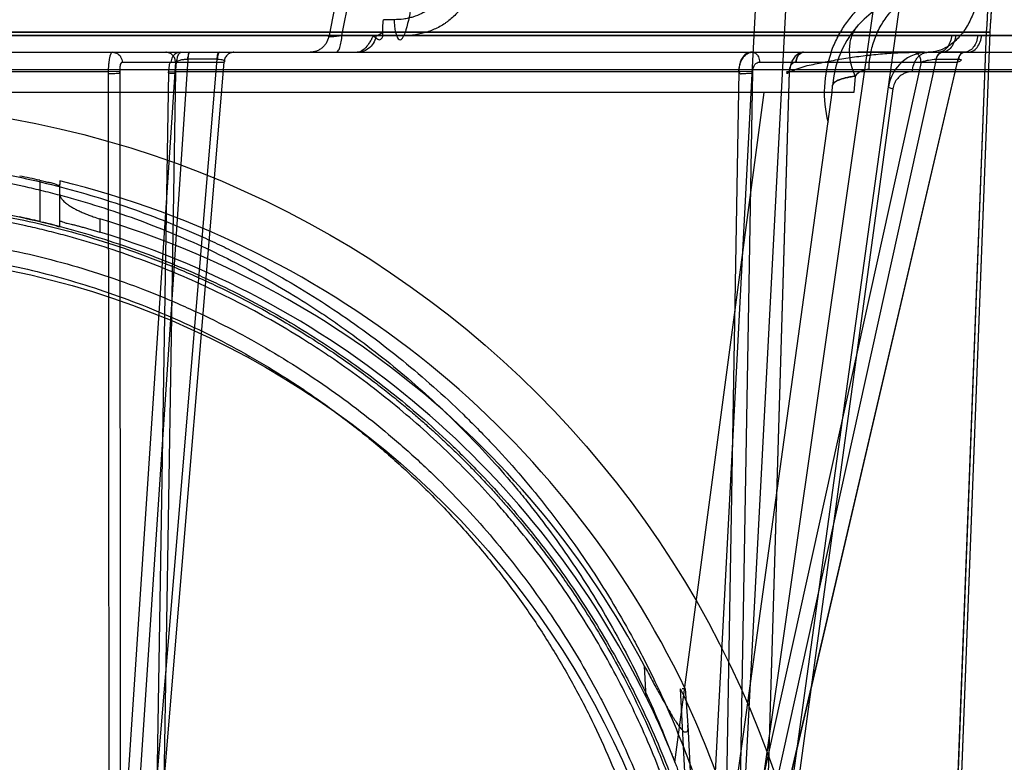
# Model space of a CAD drawing. Header units: millimetres. Extents: x 0 to 297, y 0 to 210.
# Tile 191 of 256: x 56.464 to 56.807, y 159.728 to 159.987. Entities that reach past the tile are written whole.
import ezdxf

# ---------------------------------------------------------------- set-up
doc = ezdxf.new("R2010")
doc.units = ezdxf.units.MM
doc.header["$LTSCALE"] = 16.335
doc.layers.get('0').update_dxf_attribs({"linetype": 'CONTINUOUS'})
for name, color, linetype in [('AXES_REF', 7, 'CONTINUOUS'), ('INTFCLR_1', 7, 'CONTINUOUS'), ('INTFCLR_144815', 7, 'CONTINUOUS'), ('INTFCLR_72935', 7, 'CONTINUOUS')]:
    doc.layers.add(name, color=color, linetype=linetype)

msp = doc.modelspace()

# ---------------------------------------------------------------- linework, layer by layer
at = {"color": 7, "linetype": 'Continuous'}
for radius in [6.787079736, 6.7865, 6.743039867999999]:
    msp.add_circle((57.4637311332, 154.7114782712), radius, dxfattribs=at)
msp.add_arc((57.4637311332, 154.7114782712), 6.72, 278.2771290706, 261.7228709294, dxfattribs=at)
at = {"layer": 'AXES_REF', "color": 9, "linetype": 'Continuous'}
msp.add_circle((57.4637311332, 154.7114782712), 6.191158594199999, dxfattribs=at)
at = {"layer": 'INTFCLR_1', "color": 6, "linetype": 'Continuous'}
for p, q in [((55.99809147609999, 159.9824915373), (56.800979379, 159.9824915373)), ((56.7911042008, 159.7240186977), (56.8009793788, 159.9824915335)), ((56.7923375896, 159.7239715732), (56.8022120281, 159.9824250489)), ((56.80221433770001, 159.9824582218), (56.8009770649, 159.9824583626)), ((55.9771192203, 159.9813643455), (56.82195163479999, 159.9813643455))]:
    msp.add_line(p, q, dxfattribs=at)
at = {"layer": 'INTFCLR_1', "color": 9, "linetype": 'Continuous'}
msp.add_circle((56.3995354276, 159.6044782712), 0.301, dxfattribs=at)
at = {"layer": 'INTFCLR_1', "color": 6, "linetype": 'Continuous'}
for radius, start, end in [(0.402418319, 356.0073324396, 7.6295171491), (0.4036526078, 356.0148208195, 7.6295115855)]:
    msp.add_arc((56.3995354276, 160.0104782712), radius, start, end, dxfattribs=at)
at = {"layer": 'INTFCLR_1', "color": 9, "linetype": 'Continuous'}
for points, knots in [([(56.26891386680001, 159.8825879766), (56.2711695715, 159.8836862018), (56.2757251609, 159.8858339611), (56.28496657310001, 159.8899096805), (56.3015020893, 159.8964643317), (56.3210397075, 159.9025267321), (56.3385529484, 159.9065101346), (56.34747135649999, 159.9081753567), (56.35262358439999, 159.9090327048), (56.3655241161, 159.9110049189), (56.3876195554, 159.9130557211), (56.4137271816, 159.9127265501), (56.4306055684, 159.9111792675), (56.4383982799, 159.9102051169), (56.4435874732, 159.9094865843), (56.4576360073, 159.9072574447), (56.4801721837, 159.9021617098), (56.501984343, 159.8948066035), (56.51488745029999, 159.8895217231), (56.5195289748, 159.8875169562), (56.5263988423, 159.8844460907), (56.54085227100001, 159.8774347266), (56.56202665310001, 159.865155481), (56.5817528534, 159.8510070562), (56.5937819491, 159.8410049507), (56.5991781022, 159.8362410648), (56.6027315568, 159.8330283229), (56.6122494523, 159.8241119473), (56.62688057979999, 159.808708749), (56.6443745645, 159.7865105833), (56.6572098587, 159.7667399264), (56.6652579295, 159.7522501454), (56.669614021, 159.7437233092), (56.6759127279, 159.7306508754), (56.6843006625, 159.7102716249), (56.691507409, 159.6866397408), (56.695121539, 159.6707822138), (56.6965946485, 159.663267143), (56.6975272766, 159.6581762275), (56.6998479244, 159.6440260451), (56.70168370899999, 159.6257333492), (56.70213722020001, 159.6073036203), (56.7020108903, 159.5979788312), (56.7018349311, 159.5926154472), (56.7012279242, 159.579327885), (56.69945737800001, 159.5621765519), (56.6961693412, 159.5439880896), (56.69419881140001, 159.5350293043), (56.6929794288, 159.5299435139), (56.6910722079, 159.5224066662), (56.68789549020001, 159.5113124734), (56.6813958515, 159.4922117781), (56.6736168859, 159.4738240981), (56.665741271, 159.4583965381), (56.6609679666, 159.4498160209), (56.6535938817, 159.4372702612), (56.64151707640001, 159.4192350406), (56.6232698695, 159.3968422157), (56.6080717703, 159.3814103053), (56.5973169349, 159.3717137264), (56.5899459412, 159.3653811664), (56.5766099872, 159.3547330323), (56.5563109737, 159.3408041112), (56.5390027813, 159.3312762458), (56.5300599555, 159.3269177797)], [0, 0, 0, 0, 0.0078493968, 0.0157556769, 0.0315973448, 0.06348082, 0.0796255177, 0.0877696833, 0.09186257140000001, 0.09596636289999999, 0.128600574, 0.1611442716, 0.177500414, 0.1816059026, 0.1857145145, 0.1938901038, 0.2261064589, 0.2578609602, 0.2657731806, 0.2697286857, 0.2736790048, 0.2893160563, 0.3199691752, 0.350131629, 0.3651446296, 0.3688979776, 0.3726519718, 0.3801321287, 0.4097003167, 0.4390100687, 0.4684423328, 0.4833358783, 0.4908515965, 0.498396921, 0.52873346, 0.5596898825, 0.5755734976, 0.5795998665, 0.5836492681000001, 0.5917658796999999, 0.6244614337, 0.6410489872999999, 0.6494251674, 0.6536350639, 0.6578378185, 0.6910418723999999, 0.7074624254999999, 0.7156483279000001, 0.7197377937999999, 0.7238248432, 0.7399718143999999, 0.7558251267, 0.7869322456, 0.802323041, 0.8100025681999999, 0.8176490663, 0.8478512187, 0.8777971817, 0.9079026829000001, 0.9155006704, 0.9231007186, 0.93830313, 0.9688745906, 1, 1, 1, 1]), ([(56.5300599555, 159.3269177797), (56.52098086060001, 159.3224929), (56.5022659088, 159.3145137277), (56.4778807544, 159.3069437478), (56.4615956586, 159.3032421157), (56.45394245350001, 159.3017639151), (56.4488046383, 159.3008416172), (56.4346798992, 159.2985928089), (56.4113195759, 159.2964307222), (56.3878443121, 159.2967352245), (56.3735311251, 159.2978663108), (56.36830458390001, 159.2983841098), (56.3605153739, 159.2992603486), (56.3438822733, 159.3016883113), (56.3187862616, 159.3073821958), (56.2981426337, 159.3143668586), (56.28632926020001, 159.3191369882), (56.2816549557, 159.3210940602), (56.2736134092, 159.3246420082), (56.258001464, 159.332243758), (56.2367273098, 159.3446286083), (56.2188379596, 159.3575235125), (56.2084628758, 159.3659950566), (56.2047486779, 159.3691410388), (56.1992642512, 159.3739006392), (56.1877826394, 159.3844803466), (56.1713413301, 159.4019361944), (56.1536268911, 159.424668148), (56.14260431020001, 159.4419248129), (56.1366270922, 159.4524702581), (56.1342547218, 159.4567740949), (56.13022699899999, 159.4643999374), (56.1226625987, 159.4800512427), (56.11525938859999, 159.4986828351), (56.1091565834, 159.5180199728), (56.1038805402, 159.5381483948), (56.0991313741, 159.5640924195), (56.0973360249, 159.5865427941), (56.09703563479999, 159.5998484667), (56.096983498, 159.605209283), (56.0970719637, 159.6145168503), (56.097945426, 159.6328612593), (56.10018494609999, 159.6510226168), (56.1028066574, 159.6650388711), (56.103845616, 159.6700755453), (56.105476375, 159.6775167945), (56.1082286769, 159.688472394), (56.1125520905, 159.7027384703), (56.1190879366, 159.7211183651), (56.1258825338, 159.736674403), (56.132429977, 159.7495584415), (56.1369565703, 159.7579755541), (56.1453053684, 159.7722865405), (56.15856066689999, 159.791787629), (56.1765424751, 159.8136303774), (56.1915260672, 159.8287386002), (56.2012558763, 159.8374642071), (56.20488921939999, 159.8406079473), (56.2104105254, 159.8452715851), (56.222717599, 159.8550546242), (56.2428715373, 159.8688353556), (56.260044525, 159.8782697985), (56.2689138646, 159.8825879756)], [0, 0, 0, 0, 0.0316060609, 0.0635406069, 0.07975651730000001, 0.0838444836, 0.0879320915, 0.0960907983, 0.1285991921, 0.1611989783, 0.1694097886, 0.173526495, 0.1776339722, 0.1939379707, 0.2261052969, 0.2580138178, 0.2620009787, 0.2659733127, 0.273871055, 0.2895030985, 0.3202911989, 0.3507747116, 0.3583934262, 0.3622044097, 0.3660061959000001, 0.3811173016, 0.4110448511, 0.4409258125, 0.4711799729, 0.4750127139, 0.4788584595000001, 0.4865582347, 0.5019977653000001, 0.5332401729, 0.5491816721, 0.5654318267, 0.5983319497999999, 0.6315729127, 0.6357728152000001, 0.6399804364, 0.648348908, 0.6648970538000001, 0.6974320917, 0.7054938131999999, 0.7095177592, 0.7135247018, 0.7293322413, 0.7448511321, 0.7601545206, 0.7903607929, 0.7978752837, 0.8053790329, 0.8202649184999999, 0.8497067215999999, 0.8790537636, 0.9086837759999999, 0.9161831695, 0.9199497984, 0.9237184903, 0.9387994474, 0.9691302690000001, 1, 1, 1, 1])]:
    msp.add_open_spline(points, degree=3, knots=knots, dxfattribs=at)
at = {"layer": 'INTFCLR_144815', "color": 9, "linetype": 'Continuous'}
for p, q in [((56.7144087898, 159.6608559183), (56.8413501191, 160.5484094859)), ((56.7188764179, 159.6162732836), (56.7825140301, 160.0774282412)), ((56.5745494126, 159.9964782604), (56.5715746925, 159.9813833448)), ((56.57607610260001, 159.9813832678), (56.57902442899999, 159.9964782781)), ((56.5943086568, 159.9868426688), (56.5905880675, 159.9868488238)), ((56.5715744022, 159.9813832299), (56.7901807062, 159.9813819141)), ((56.5976906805, 159.9813027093), (56.5870635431, 159.9813251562)), ((56.7901805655, 159.9813805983), (56.7979358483, 159.9813805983)), ((56.7979359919, 159.9813819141), (56.9780406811, 159.98138323)), ((55.8165165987, 159.9754782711), (56.9711268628, 159.9754782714)), ((56.7854917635, 159.9754773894), (56.7841667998, 159.9754782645)), ((56.7932813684, 159.975477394), (56.7856187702, 159.975477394)), ((56.7944930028, 159.9754782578), (56.7934055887, 159.9754773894)), ((56.5180114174, 159.9720088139), (56.4988779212, 159.684202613)), ((56.4994395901, 159.972008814), (56.5350038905, 159.972008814)), ((56.5223116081, 159.9730850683), (56.5030350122, 159.6831263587)), ((56.508312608, 159.6831263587), (56.532520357, 159.9730850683)), ((56.5109758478, 159.684202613), (56.5350038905, 159.9720088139)), ((56.5222267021, 159.9730854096), (56.5223116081, 159.9730850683)), ((56.5326048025, 159.9730854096), (56.5223116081, 159.9730850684)), ((56.7781079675, 159.9720088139), (56.71451708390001, 159.684202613)), ((56.7834077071, 159.9730850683), (56.719341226, 159.6831263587)), ((56.72180258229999, 159.972008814), (56.7908623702, 159.972008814)), ((56.7233025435, 159.6831263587), (56.7910703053, 159.9730850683)), ((56.7235976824, 159.684202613), (56.7908623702, 159.9720088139)), ((56.7833434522, 159.9730854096), (56.7834077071, 159.9730850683)), ((56.78340770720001, 159.9730850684), (56.7910703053, 159.9730850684)), ((56.7910703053, 159.9730850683), (56.7911331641, 159.9730854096)), ((55.9454789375, 159.9694596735), (56.8535919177, 159.9694596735)), ((56.2722634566, 159.9687225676), (56.494571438, 159.9687225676)), ((56.494571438, 159.9687225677), (56.4947648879, 159.6632337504)), ((56.4988779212, 159.6842026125), (56.4986813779, 159.9686309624)), ((56.51561640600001, 159.9686309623), (56.5109758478, 159.6842026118)), ((56.5131861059, 159.6632336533), (56.5181530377, 159.9687225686)), ((56.5181531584, 159.9687225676), (56.71455910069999, 159.9687225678)), ((56.71455910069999, 159.9687225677), (56.7092597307, 159.6632337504)), ((56.71451708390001, 159.6842026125), (56.71943834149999, 159.9686309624)), ((56.723086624, 159.6632337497), (56.7322593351, 159.9687225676)), ((56.7321496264, 159.9686309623), (56.7235976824, 159.6842026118)), ((56.7322593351, 159.9687225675), (56.859531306, 159.9687225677)), ((56.6921756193, 159.7277090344), (56.7234396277, 159.9614782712)), ((56.7051538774, 159.6575994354), (56.7470879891, 159.9614782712)), ((56.7682790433, 159.9626794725), (56.72109336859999, 159.6166036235)), ((56.7470879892, 159.9614782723), (56.7472587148, 159.9639197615)), ((56.470665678, 159.9308195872), (56.470665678, 159.9164605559)), ((56.477665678, 159.9148689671), (56.477665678, 159.929305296)), ((56.491665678, 159.9173179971), (56.491665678, 159.9127041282)), ((56.6822171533, 159.750460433), (56.6816649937, 159.7612408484)), ((56.6967361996, 159.7406338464), (56.6982751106, 159.7105880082))]:
    msp.add_line(p, q, dxfattribs=at)
at = {"layer": 'INTFCLR_144815', "color": 6, "linetype": 'Continuous'}
for p, q in [((56.7110353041, 159.6112009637), (56.736729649, 160.1014782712)), ((56.7005354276, 159.6114782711), (56.7240212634, 160.0596147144)), ((56.75510003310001, 159.9671805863), (56.7547012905, 159.9614783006)), ((56.7547100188, 159.9614782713), (56.0443608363, 159.9614782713)), ((56.477665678, 159.930563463), (56.477665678, 159.929305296)), ((56.69636738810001, 159.7109165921), (56.6941951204, 159.7533730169)), ((56.6958184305, 159.7533814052), (56.694735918, 159.7533774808)), ((56.6958184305, 159.7533814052), (56.69673744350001, 159.7406195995))]:
    msp.add_line(p, q, dxfattribs=at)
at = {"layer": 'INTFCLR_144815', "color": 7, "linetype": 'Continuous'}
for p, q in [((56.4986813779, 159.9686309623), (56.494571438, 159.9687225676)), ((56.51561640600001, 159.9686309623), (56.5181530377, 159.9687225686)), ((56.71943834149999, 159.9686309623), (56.71455910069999, 159.9687225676)), ((56.7472587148, 159.9639197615), (56.7477697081, 159.9648569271))]:
    msp.add_line(p, q, dxfattribs=at)
at = {"layer": 'INTFCLR_144815', "color": 9, "linetype": 'Continuous'}
msp.add_circle((56.3995354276, 159.6114782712), 0.3461683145, dxfattribs=at)
for centre, radius, start, end in [((56.7821734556, 159.9614782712), 0.035, 90.0000000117, 176.0000000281), ((56.7857545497, 159.961420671), 0.0414027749, 160.1517251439, 194.4239299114), ((56.7806460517, 159.9614782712), 0.014, 90.0000000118, 172.1430251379)]:
    msp.add_arc(centre, radius, start, end, dxfattribs=at)
at = {"layer": 'INTFCLR_144815', "color": 6, "linetype": 'Continuous'}
for radius, start, end in [(0.3271672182, 77.4428966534, 78.6958753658), (0.3285113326, 25.5916832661, 76.2414276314), (0.3131672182, 76.871729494, 78.18340400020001), (0.3194149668, 27.9606619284, 73.2357535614), (0.315, 26.1813150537, 72.9936921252), (0.3270450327, 11.2877879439, 25.7133570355)]:
    msp.add_arc((56.3995354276, 159.6114782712), radius, start, end, dxfattribs=at)
at = {"layer": 'INTFCLR_144815', "color": 9, "linetype": 'Continuous'}
for points, knots in [([(56.7467176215, 159.9754782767), (56.7468845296, 159.9759425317), (56.7473694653, 159.9772195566), (56.7482621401, 159.9792630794), (56.7498243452, 159.9823045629), (56.7516362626, 159.9851608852), (56.753667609, 159.9878016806), (56.7557915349, 159.990254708), (56.7586455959, 159.9930246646), (56.76174429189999, 159.9954290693), (56.7643191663, 159.9971043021), (56.7669058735, 159.9986005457), (56.7714885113, 160.0007914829), (56.77633662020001, 160.0022599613), (56.7805293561, 160.0029798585), (56.78329748, 160.0033164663), (56.785382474, 160.0034154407), (56.7867674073, 160.0034171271)], [0, 0, 0, 0, 0.0284645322, 0.0787984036, 0.1285671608, 0.2256500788, 0.273394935, 0.320708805, 0.412764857, 0.5023490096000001, 0.5465190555, 0.5899295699, 0.6746804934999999, 0.8391693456, 0.8798035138, 0.9200937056, 1, 1, 1, 1]), ([(56.7989485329, 160.0032339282), (56.7989461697, 160.0028196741), (56.79892926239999, 160.0019845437), (56.798845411, 160.0002930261), (56.798641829, 159.9981474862), (56.79823195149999, 159.9955626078), (56.7974553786, 159.9921388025), (56.79606471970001, 159.988040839), (56.7937314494, 159.9836227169), (56.79084408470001, 159.9799945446), (56.7875699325, 159.9773597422), (56.7841224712, 159.9758148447), (56.781761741, 159.9754782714), (56.7806460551, 159.9754782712)], [0, 0, 0, 0, 0.0340774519, 0.0687006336, 0.1393008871, 0.2112464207, 0.2838353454, 0.4279363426, 0.5658356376, 0.6928549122, 0.8067642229, 0.908222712, 1, 1, 1, 1]), ([(56.61317412, 160.0025060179), (56.6131018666, 160.001344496), (56.6127959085, 159.9996062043), (56.6120172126, 159.9974137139), (56.61125957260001, 159.9958526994), (56.6103428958, 159.9943915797), (56.6089360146, 159.9926061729), (56.6072650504, 159.991058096), (56.6054100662, 159.9897897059), (56.60346188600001, 159.9887090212), (56.60138509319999, 159.9878966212), (56.59924280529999, 159.9873425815), (56.5970681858, 159.9869530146), (56.5954112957, 159.9868425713), (56.5943086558, 159.9868426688)], [0, 0, 0, 0, 0.1289395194, 0.1934310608, 0.2574237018, 0.3207726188, 0.3841601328, 0.5088907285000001, 0.5711162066, 0.6328485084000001, 0.7554160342, 0.8168122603, 0.8778330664, 1, 1, 1, 1]), ([(56.6217305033, 160.0021819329), (56.6216354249, 160.0006337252), (56.6212993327, 159.998702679), (56.6205903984, 159.9964868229), (56.62003965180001, 159.9950443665), (56.61921207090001, 159.993313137), (56.6182096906, 159.9916884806), (56.6173145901, 159.9904641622), (56.6159007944, 159.9887294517), (56.61427562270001, 159.9871815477), (56.6125007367, 159.9858605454), (56.6112952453, 159.9850485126), (56.6091290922, 159.9837977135), (56.6064989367, 159.9827104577), (56.6038010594, 159.9819672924), (56.6011035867, 159.9814490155), (56.59905135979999, 159.9812964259), (56.5976906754, 159.9812987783)], [0, 0, 0, 0, 0.1325738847, 0.1656425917, 0.1988345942, 0.2644700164, 0.329314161, 0.3616783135, 0.3940360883, 0.5205552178, 0.5518708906, 0.5831313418, 0.6447292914, 0.7654119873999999, 0.8250053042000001, 0.8837027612, 1, 1, 1, 1]), ([(56.600943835, 160.002286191), (56.6009014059, 159.9989540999), (56.6004795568, 159.9925454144), (56.5991678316, 159.9855192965), (56.5979415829, 159.9819472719), (56.5976906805, 159.9813027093)], [0, 0, 0, 0, 0.4689811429, 0.9026569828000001, 1, 1, 1, 1]), ([(56.7599609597, 159.9694586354), (56.7600073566, 159.9711251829), (56.7603436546, 159.9745274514), (56.7616099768, 159.9795536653), (56.7636952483, 159.9843682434), (56.7665550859, 159.9886649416), (56.7700528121, 159.9921710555), (56.7739762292, 159.9946948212), (56.77806757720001, 159.9961612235), (56.7808421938, 159.9964782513), (56.7821733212, 159.9964782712)], [0, 0, 0, 0, 0.1297853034, 0.2650928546, 0.4019477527, 0.5362419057, 0.6645323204, 0.7847508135, 0.8963762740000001, 1, 1, 1, 1]), ([(56.5943086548, 159.9868426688), (56.59430781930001, 159.986287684), (56.5943464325, 159.9851436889), (56.5945376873, 159.9834514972), (56.5948324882, 159.9820943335), (56.5951695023, 159.9811395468), (56.5954990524, 159.9804844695), (56.5959457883, 159.9798452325), (56.5968064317, 159.9798380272), (56.5973288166, 159.9804938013), (56.5975738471, 159.980999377), (56.5976906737, 159.981297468)], [0, 0, 0, 0, 0.1721321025, 0.3547031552, 0.5273389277, 0.6023822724, 0.6665595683, 0.7586206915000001, 0.822541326, 0.9006983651, 1, 1, 1, 1]), ([(56.5880454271, 159.9813832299), (56.5884118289, 159.9813832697), (56.5893084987, 159.9816746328), (56.58999244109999, 159.9822848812), (56.5903602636, 159.9826731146)], [0, 0, 0, 0, 0.4065670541, 1, 1, 1, 1]), ([(56.755091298, 159.9671792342), (56.754411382, 159.9688416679), (56.7533757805, 159.9721654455), (56.7529768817, 159.9771457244), (56.7539025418, 159.9816238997), (56.7554331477, 159.9841007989), (56.756344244, 159.9850971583)], [0, 0, 0, 0, 0.2853258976, 0.5489449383, 0.7855214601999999, 1, 1, 1, 1]), ([(56.5715744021, 159.9813832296), (56.571455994, 159.980601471), (56.5710751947, 159.9794262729), (56.5701956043, 159.9780510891), (56.5693387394, 159.9771286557), (56.5683336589, 159.9763858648), (56.5669031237, 159.9756927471), (56.5657232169, 159.9754782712), (56.5649626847, 159.9754782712)], [0, 0, 0, 0, 0.2463777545, 0.3759648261, 0.5067075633, 0.6363927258, 0.7630148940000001, 1, 1, 1, 1]), ([(56.5715744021, 159.9813832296), (56.5714672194, 159.9813336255), (56.5713092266, 159.98129769), (56.5711786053, 159.9810487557), (56.5714743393, 159.9809763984), (56.571796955, 159.9809543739), (56.57233584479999, 159.9809607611), (56.5729678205, 159.9810016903), (56.57380368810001, 159.9810785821), (56.5748512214, 159.9812055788), (56.57565353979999, 159.9813191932), (56.5760762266, 159.9813832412)], [0, 0, 0, 0, 0.06582196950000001, 0.08982130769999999, 0.1233238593, 0.1915273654, 0.295512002, 0.4113166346, 0.5486025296, 0.7617393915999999, 1, 1, 1, 1]), ([(56.5739663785, 159.9754782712), (56.574240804, 159.9754782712), (56.5749202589, 159.9760037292), (56.5754551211, 159.9773284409), (56.5759061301, 159.97919808), (56.5760397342, 159.9806282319), (56.5760762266, 159.9813832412)], [0, 0, 0, 0, 0.1254895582, 0.3446433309, 0.6543455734, 1, 1, 1, 1]), ([(56.5880454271, 159.9813832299), (56.587927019, 159.9806014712), (56.5874177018, 159.9790247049), (56.58589397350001, 159.9770501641), (56.58378741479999, 159.9757662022), (56.5821942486, 159.9754782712), (56.5814337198, 159.9754782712)], [0, 0, 0, 0, 0.2469143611, 0.5067485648, 0.7624998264, 1, 1, 1, 1]), ([(56.5870634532, 159.9813225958), (56.5868521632, 159.9808933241), (56.5864198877, 159.9800590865), (56.5855748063, 159.9786481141), (56.5842560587, 159.9768183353), (56.58258523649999, 159.9754782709), (56.5814337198, 159.9754782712)], [0, 0, 0, 0, 0.1716825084, 0.3375437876, 0.5868034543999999, 1, 1, 1, 1]), ([(56.7888193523, 159.9813832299), (56.78873760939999, 159.9806162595), (56.7884056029, 159.9791154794), (56.7873878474, 159.9771628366), (56.7859174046, 159.9758095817), (56.7847106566, 159.9754782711), (56.7841669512, 159.9754782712)], [0, 0, 0, 0, 0.2841719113, 0.560120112, 0.7996850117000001, 1, 1, 1, 1]), ([(56.7901805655, 159.9813805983), (56.7900998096, 159.9806244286), (56.78977381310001, 159.9791441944), (56.7887778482, 159.9772118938), (56.78734228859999, 159.9758563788), (56.786158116, 159.9754952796), (56.7856187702, 159.975477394)], [0, 0, 0, 0, 0.2833876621, 0.5588076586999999, 0.7989032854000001, 1, 1, 1, 1]), ([(56.7979358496, 159.9813805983), (56.79785318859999, 159.980623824), (56.7975191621, 159.9791403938), (56.7964998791, 159.9772059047), (56.7950329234, 159.9758530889), (56.79383071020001, 159.975495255), (56.7932813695, 159.975477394)], [0, 0, 0, 0, 0.2814276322, 0.5559218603, 0.7968128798, 1, 1, 1, 1]), ([(56.7944932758, 159.9754782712), (56.7950506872, 159.9754782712), (56.7962817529, 159.9758053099), (56.7977948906, 159.9771544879), (56.7988441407, 159.9791102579), (56.7991865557, 159.9806154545), (56.7992705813, 159.9813832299)], [0, 0, 0, 0, 0.2031558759, 0.4438233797, 0.7185033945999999, 1, 1, 1, 1]), ([(56.4960294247, 159.9754782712), (56.496676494, 159.9754782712), (56.49782102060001, 159.975125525), (56.4990903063, 159.973826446), (56.49943396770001, 159.9726700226), (56.4994395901, 159.972008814)], [0, 0, 0, 0, 0.3640468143, 0.6279849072, 1, 1, 1, 1]), ([(56.5180114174, 159.972008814), (56.5180077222, 159.9724433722), (56.5178334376, 159.9733515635), (56.5170741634, 159.9745274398), (56.5159205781, 159.9753043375), (56.5150254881, 159.9754782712), (56.514601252, 159.9754782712)], [0, 0, 0, 0, 0.243112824, 0.5042234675, 0.7626704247, 1, 1, 1, 1]), ([(56.5198422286, 159.9754782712), (56.5191951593, 159.9754782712), (56.5180506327, 159.975125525), (56.516781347, 159.9738264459), (56.5164376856, 159.9726700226), (56.5164320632, 159.972008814)], [0, 0, 0, 0, 0.3640468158, 0.6279849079, 1, 1, 1, 1]), ([(56.5228886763, 159.9754782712), (56.52262988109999, 159.9754782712), (56.5223602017, 159.9743278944), (56.5222654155, 159.9736677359), (56.5222267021, 159.9730854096)], [0, 0, 0, 0, 0.3072092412, 1, 1, 1, 1]), ([(56.5230585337, 159.9754782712), (56.5227901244, 159.9754782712), (56.52244453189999, 159.9743606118), (56.522355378, 159.9736687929), (56.5223116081, 159.9730850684)], [0, 0, 0, 0, 0.3143803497, 1, 1, 1, 1]), ([(56.532520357, 159.9730850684), (56.532544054, 159.9734010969), (56.53263133, 159.9741053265), (56.5327696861, 159.9748693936), (56.533097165, 159.9754782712), (56.5332672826, 159.9754782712)], [0, 0, 0, 0, 0.3688644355, 0.8019968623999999, 1, 1, 1, 1]), ([(56.5334361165, 159.9754782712), (56.5331574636, 159.9754782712), (56.5327416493, 159.9743940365), (56.5326536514, 159.9736705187), (56.5326048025, 159.9730854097)], [0, 0, 0, 0, 0.3218453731, 1, 1, 1, 1]), ([(56.538414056, 159.9754782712), (56.5379898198, 159.9754782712), (56.5370947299, 159.9753043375), (56.5359411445, 159.9745274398), (56.5351818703, 159.9733515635), (56.53500758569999, 159.9724433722), (56.5350038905, 159.972008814)], [0, 0, 0, 0, 0.2373295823, 0.495776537, 0.7568871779, 1, 1, 1, 1]), ([(56.7192429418, 159.9754782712), (56.71974429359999, 159.9754782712), (56.7206695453, 159.9750568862), (56.7215704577, 159.973743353), (56.7217984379, 159.9726581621), (56.72180258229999, 159.972008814)], [0, 0, 0, 0, 0.3200486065, 0.585466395, 1, 1, 1, 1]), ([(56.7751150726, 159.9687225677), (56.7751385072, 159.9695713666), (56.7753608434, 159.9708659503), (56.7760447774, 159.972450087), (56.7767564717, 159.9735246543), (56.7776285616, 159.9744010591), (56.7788770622, 159.9752114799), (56.7799618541, 159.9754782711), (56.7806460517, 159.9754782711)], [0, 0, 0, 0, 0.2653976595, 0.4026786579, 0.5373099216, 0.6658232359, 0.7861504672, 1, 1, 1, 1]), ([(56.7781079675, 159.972008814), (56.7781052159, 159.9724399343), (56.7779762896, 159.9733119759), (56.7773451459, 159.9747415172), (56.7762376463, 159.9754782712), (56.7755483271, 159.9754782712)], [0, 0, 0, 0, 0.2770696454, 0.5570017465, 1, 1, 1, 1]), ([(56.7854917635, 159.9754773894), (56.7852708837, 159.9754699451), (56.784152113, 159.9751744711), (56.7835370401, 159.9739615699), (56.7833434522, 159.9730854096)], [0, 0, 0, 0, 0.1976265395, 1, 1, 1, 1]), ([(56.78340770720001, 159.9730850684), (56.7834802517, 159.9734041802), (56.7838091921, 159.9744576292), (56.7848223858, 159.9754512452), (56.7856187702, 159.975477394)], [0, 0, 0, 0, 0.291133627, 1, 1, 1, 1]), ([(56.7934220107, 159.9754782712), (56.7929206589, 159.9754782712), (56.7913775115, 159.9747734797), (56.790869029, 159.9730521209), (56.7908623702, 159.972008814)], [0, 0, 0, 0, 0.3245667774, 1, 1, 1, 1]), ([(56.7932813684, 159.975477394), (56.7927722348, 159.9754606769), (56.7916638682, 159.9748120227), (56.7912110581, 159.9737042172), (56.7910703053, 159.9730850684)], [0, 0, 0, 0, 0.4451488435, 1, 1, 1, 1]), ([(56.7934055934, 159.9754773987), (56.7928851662, 159.9754608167), (56.79175510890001, 159.9748251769), (56.79127845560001, 159.9737070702), (56.7911331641, 159.9730854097)], [0, 0, 0, 0, 0.4492185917, 1, 1, 1, 1]), ([(56.4986813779, 159.9686309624), (56.4986776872, 159.9687909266), (56.4986772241, 159.9693067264), (56.4987489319, 159.9703324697), (56.4988049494, 159.9712038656), (56.499243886, 159.9720625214), (56.4994395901, 159.972008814)], [0, 0, 0, 0, 0.1341386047, 0.4352131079, 0.82986931, 1, 1, 1, 1]), ([(56.5164320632, 159.972008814), (56.5162822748, 159.9720500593), (56.5158846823, 159.9715030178), (56.51573090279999, 159.9704241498), (56.5156121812, 159.9693324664), (56.51561640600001, 159.9686309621)], [0, 0, 0, 0, 0.1294122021, 0.4156607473, 1, 1, 1, 1]), ([(56.5180114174, 159.972008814), (56.518381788, 159.9724671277), (56.5194738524, 159.9727605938), (56.5208855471, 159.9730350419), (56.5217758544, 159.9730854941), (56.5222267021, 159.9730854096)], [0, 0, 0, 0, 0.4006811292, 0.6934348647, 1, 1, 1, 1]), ([(56.5326048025, 159.9730854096), (56.5330058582, 159.9730853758), (56.5336469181, 159.9730541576), (56.53444000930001, 159.9728793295), (56.53492254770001, 159.9726844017), (56.53519274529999, 159.97233101), (56.5350754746, 159.9720954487), (56.5350038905, 159.972008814)], [0, 0, 0, 0, 0.3886087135, 0.6188884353, 0.7833438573, 0.8911052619, 1, 1, 1, 1]), ([(56.71943834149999, 159.9686309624), (56.71943026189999, 159.9687907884), (56.7194458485, 159.9693158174), (56.7195979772, 159.9702142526), (56.7201626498, 159.9714538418), (56.7211923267, 159.9720641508), (56.72180258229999, 159.972008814)], [0, 0, 0, 0, 0.1056673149, 0.3462773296, 0.5953972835, 1, 1, 1, 1]), ([(56.734556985, 159.972008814), (56.7339436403, 159.9720644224), (56.7329087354, 159.9714528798), (56.7322672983, 159.9700726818), (56.7321299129, 159.9691544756), (56.7321496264, 159.9686309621)], [0, 0, 0, 0, 0.4054392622, 0.655111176, 1, 1, 1, 1]), ([(56.7781079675, 159.972008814), (56.7785077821, 159.9721707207), (56.779383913, 159.972455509), (56.7811202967, 159.9728756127), (56.7824739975, 159.9730856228), (56.7833434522, 159.9730854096)], [0, 0, 0, 0, 0.2412179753, 0.51379011, 1, 1, 1, 1]), ([(56.7911331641, 159.9730854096), (56.7913781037, 159.9730853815), (56.7916785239, 159.9730773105), (56.7920455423, 159.9729411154), (56.7921082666, 159.9726348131), (56.7915359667, 159.9723225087), (56.7911561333, 159.9721269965), (56.7908623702, 159.972008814)], [0, 0, 0, 0, 0.2921671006, 0.3709275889, 0.4255386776, 0.6223022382, 1, 1, 1, 1]), ([(56.7599609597, 159.9694586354), (56.759540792, 159.9694575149), (56.7586834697, 159.9693694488), (56.7569232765, 159.9688111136), (56.7557296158, 159.9679286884), (56.755091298, 159.9671792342)], [0, 0, 0, 0, 0.2285014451, 0.4646276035, 1, 1, 1, 1]), ([(56.7751150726, 159.9687225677), (56.77408427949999, 159.9687214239), (56.772644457, 159.9683853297), (56.7710820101, 159.9674430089), (56.7701390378, 159.9666306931), (56.7693725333, 159.9656666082), (56.7686590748, 159.9643591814), (56.7683686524, 159.9633438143), (56.7682790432, 159.9626794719)], [0, 0, 0, 0, 0.3118174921, 0.4271156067, 0.5506868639, 0.6861854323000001, 0.7972149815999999, 1, 1, 1, 1]), ([(56.7682790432, 159.9626794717), (56.7678939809, 159.9627877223), (56.7674741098, 159.9629358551), (56.7667552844, 159.9632312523), (56.7667774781, 159.9633920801)], [0, 0, 0, 0, 0.7112927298, 1, 1, 1, 1]), ([(56.3995354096, 159.9385630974), (56.4044737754, 159.9385630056), (56.4118310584, 159.9383873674), (56.4215948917, 159.937806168), (56.4359909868, 159.9366107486), (56.4573362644, 159.9335812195), (56.4851725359, 159.9269707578), (56.5076942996, 159.919396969), (56.5230506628, 159.9130387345), (56.5317255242, 159.9090953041), (56.5445334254, 159.9029176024), (56.5631015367, 159.8926338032), (56.586457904, 159.8768296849), (56.60465567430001, 159.8620238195), (56.61669597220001, 159.8508357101), (56.62339385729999, 159.8441878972), (56.63320980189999, 159.8340075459), (56.64708071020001, 159.8179521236), (56.6636857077, 159.7949751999), (56.6746399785, 159.7766700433), (56.6813088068, 159.764021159), (56.6856047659, 159.755423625), (56.69262637, 159.740141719), (56.7012406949, 159.7176372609), (56.7092501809, 159.689672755), (56.7129639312, 159.6705457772), (56.7144087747, 159.6608559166)], [0, 0, 0, 0, 0.0323899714, 0.0482450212, 0.0641481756, 0.1271321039, 0.1894167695, 0.2515535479, 0.2827426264, 0.2983963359, 0.3140475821, 0.3760051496, 0.4373985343, 0.4987868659, 0.5296594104, 0.5451698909, 0.5606765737, 0.6224102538, 0.6841298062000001, 0.7463992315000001, 0.762125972, 0.7779128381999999, 0.8094313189, 0.8724013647, 0.9357430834, 1, 1, 1, 1]), ([(56.3995354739, 159.9358948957), (56.4084287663, 159.9358949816), (56.4196164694, 159.935401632), (56.4330211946, 159.9340648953), (56.4421077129, 159.9329505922), (56.4534042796, 159.9311741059), (56.4645961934, 159.9288925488), (56.4734623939, 159.9267714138), (56.4865496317, 159.9233286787), (56.50571606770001, 159.9171344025), (56.5302981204, 159.9067433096), (56.5498611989, 159.8964102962), (56.5630345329, 159.8883358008), (56.5704155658, 159.8834812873), (56.5812552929, 159.8760180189), (56.596842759, 159.8640338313), (56.6161963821, 159.8464215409), (56.6295717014, 159.8320773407), (56.63800473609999, 159.8220557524), (56.6435184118, 159.8152246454), (56.652789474, 159.8029896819), (56.66497055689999, 159.7846992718), (56.6778378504, 159.7615247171), (56.6865601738, 159.7423065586), (56.6910068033, 159.7308589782), (56.6921752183, 159.7277102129)], [0, 0, 0, 0, 0.0698004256, 0.0877350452, 0.1057297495, 0.1416451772, 0.1774555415, 0.1953459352, 0.2131908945, 0.2836630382, 0.3532035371, 0.4224112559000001, 0.4570776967, 0.4744417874, 0.491743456, 0.5603667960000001, 0.6285552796, 0.6969118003, 0.7141031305, 0.7313510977, 0.7658071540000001, 0.834557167, 0.9036230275, 0.9736398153, 1, 1, 1, 1]), ([(56.09142773, 159.6588508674), (56.0928441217, 159.6681517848), (56.0964975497, 159.6865574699), (56.103091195, 159.7090382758), (56.108719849, 159.7243602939), (56.1122202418, 159.7329886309), (56.1177030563, 159.7456858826), (56.12690501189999, 159.7641406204), (56.1412221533, 159.7874937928), (56.1547739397, 159.8058067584), (56.1650827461, 159.8179814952), (56.171218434, 159.8247621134), (56.1806090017, 159.8346925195), (56.1954859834, 159.8487953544), (56.2169362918, 159.8658319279), (56.2341415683, 159.8771841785), (56.2460651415, 159.8841362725), (56.2541521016, 159.8886127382), (56.2685491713, 159.895965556), (56.2898566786, 159.9051092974), (56.3097404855, 159.9116066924), (56.3232838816, 159.915202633), (56.3324355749, 159.917411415), (56.3485345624, 159.9207197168), (56.3717953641, 159.9238716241), (56.3952491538, 159.9249061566), (56.4116930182, 159.9245119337), (56.421126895, 159.923962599), (56.4352150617, 159.9228180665), (56.4560999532, 159.9199186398), (56.4833408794, 159.9135907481), (56.5053875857, 159.9063385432), (56.5204238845, 159.9002476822), (56.528915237, 159.8964712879), (56.5414424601, 159.8905596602), (56.5596017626, 159.8807215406), (56.58245751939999, 159.8655925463), (56.6002730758, 159.8514128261), (56.6120626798, 159.8406942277), (56.6186176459, 159.8343284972), (56.62821447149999, 159.8245898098), (56.6417766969, 159.8092320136), (56.65802315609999, 159.7872378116), (56.66874712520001, 159.7697044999), (56.6752741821, 159.7575898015), (56.67947521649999, 159.7493621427), (56.6863393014, 159.7347430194), (56.6947630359, 159.713209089), (56.7025973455, 159.6864419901), (56.7062301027, 159.66812738), (56.7076431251, 159.6588508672)], [0, 0, 0, 0, 0.0318457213, 0.0634185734, 0.0791931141, 0.0870815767, 0.094933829, 0.1260061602, 0.1567815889, 0.1875451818, 0.2030139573, 0.210765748, 0.2184960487, 0.2492749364, 0.2800521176, 0.3111084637, 0.3189436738, 0.3267698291, 0.3423932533, 0.3736478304, 0.40514581, 0.4130942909, 0.4210773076, 0.4370099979, 0.4687094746, 0.5004174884, 0.5163608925, 0.5243692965, 0.5324013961, 0.5642032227, 0.5956284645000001, 0.6269453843, 0.6426486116, 0.6505262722, 0.6583992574, 0.6895346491, 0.72033006, 0.7510658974, 0.7665005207, 0.7742492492, 0.7819920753, 0.8127794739, 0.8435012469, 0.8744409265, 0.8822471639, 0.8900796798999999, 0.905708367, 0.9368993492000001, 0.9682376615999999, 1, 1, 1, 1]), ([(56.6990285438, 159.686650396), (56.69731270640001, 159.6935811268), (56.6947548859, 159.7025781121), (56.6911043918, 159.7135274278), (56.6881600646, 159.7217735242), (56.6826257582, 159.7358573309), (56.673562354, 159.7552797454), (56.66090104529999, 159.7774550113), (56.6489196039, 159.7949474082), (56.63980340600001, 159.8066454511), (56.6343786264, 159.8131806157), (56.6260713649, 159.8227795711), (56.6128927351, 159.8365184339), (56.5938386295, 159.8533727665), (56.5785044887, 159.8648312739), (56.5678404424, 159.8719685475), (56.5605704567, 159.8766164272), (56.5475879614, 159.8843511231), (56.5283134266, 159.894244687), (56.504105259, 159.9041887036), (56.48523997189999, 159.9101132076), (56.4723558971, 159.9134072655), (56.4636215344, 159.9154381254), (56.45259632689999, 159.9176224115), (56.4414703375, 159.919322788), (56.43252063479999, 159.9203894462), (56.4191341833, 159.921686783), (56.3990307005, 159.9225302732), (56.3722570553, 159.9213175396), (56.35232959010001, 159.9186637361), (56.3391480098, 159.9161700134), (56.3304131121, 159.9143184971), (56.3154205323, 159.9106256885), (56.294566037, 159.9040388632), (56.2704924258, 159.8941192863), (56.2512886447, 159.8842433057), (56.2392618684, 159.8770675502), (56.2337941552, 159.8736075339), (56.2301802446, 159.8712670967), (56.2204361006, 159.8647373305), (56.20513857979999, 159.853294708), (56.1861318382, 159.8364716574), (56.17151793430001, 159.8212330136), (56.1619545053, 159.8099506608), (56.1566698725, 159.8033122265), (56.14895791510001, 159.7932051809), (56.1381666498, 159.7774513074), (56.1254947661, 159.7552545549), (56.1164258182, 159.7358137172), (56.1108905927, 159.7217200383), (56.10794924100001, 159.7134772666), (56.1043070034, 159.702547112), (56.1017551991, 159.6935686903), (56.1000424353, 159.6866507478)], [0, 0, 0, 0, 0.0260933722, 0.0341459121, 0.0421792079, 0.0580898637, 0.08943313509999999, 0.1204101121, 0.1513108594, 0.1668239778, 0.1745963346, 0.1823477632, 0.2132152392, 0.244081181, 0.2752183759, 0.2830803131, 0.2909751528, 0.3067500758, 0.3382935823, 0.3700502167, 0.4022856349, 0.4104553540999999, 0.4186483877, 0.4350547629, 0.4515167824, 0.4597669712, 0.4679907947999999, 0.50066556, 0.5331935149, 0.5658225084, 0.5740275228, 0.5822189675, 0.5984510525, 0.6304407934, 0.6620376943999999, 0.6934977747, 0.7092581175, 0.7132052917, 0.7171442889, 0.7249927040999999, 0.7560706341, 0.7868683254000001, 0.8176571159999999, 0.8331371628, 0.8409068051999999, 0.8486637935, 0.8795968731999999, 0.9106030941, 0.9419732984, 0.957896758, 0.9659251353, 0.9739546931, 1, 1, 1, 1])]:
    msp.add_open_spline(points, degree=3, knots=knots, dxfattribs=at)
at = {"layer": 'INTFCLR_144815', "color": 6, "linetype": 'Continuous'}
for points, knots in [([(56.59036027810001, 159.9826731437), (56.59032611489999, 159.9831903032), (56.5903178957, 159.9845885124), (56.5904567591, 159.9859811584), (56.5905880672, 159.9868488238)], [0, 0, 0, 0, 0.3713103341, 1, 1, 1, 1]), ([(56.5870634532, 159.9813225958), (56.58720193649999, 159.9809428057), (56.5879816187, 159.9804663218), (56.5891091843, 159.9795236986), (56.5905416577, 159.9807604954), (56.5904082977, 159.9819459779), (56.5903602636, 159.9826731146)], [0, 0, 0, 0, 0.2051634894, 0.4474875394, 0.6301619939, 1, 1, 1, 1]), ([(56.470665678, 159.9308195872), (56.4712786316, 159.9306830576), (56.4724395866, 159.9304430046), (56.4741859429, 159.9299733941), (56.4756187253, 159.9299219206), (56.477665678, 159.9286232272), (56.477665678, 159.929305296)], [0, 0, 0, 0, 0.2630322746, 0.5070527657, 0.7143100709, 1, 1, 1, 1]), ([(56.3995354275, 159.9238841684), (56.4045654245, 159.9238841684), (56.41461728, 159.9236390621), (56.429668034, 159.9225369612), (56.4446454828, 159.9207032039), (56.459560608, 159.9181337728), (56.4744024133, 159.9148226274), (56.489168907, 159.910755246), (56.5038338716, 159.9059215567), (56.51837463, 159.9003085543), (56.5323239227, 159.894097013), (56.5450660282, 159.8876618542), (56.5561528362, 159.8814419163), (56.5656511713, 159.8756263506), (56.5738565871, 159.8702161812), (56.5809831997, 159.8652082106), (56.5872025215, 159.8605880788), (56.59264360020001, 159.8563445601), (56.59741813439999, 159.8524579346), (56.60162291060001, 159.8489025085), (56.6053257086, 159.8456638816), (56.6085871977, 159.842724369), (56.6114669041, 159.8400587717), (56.6140257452, 159.8376330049), (56.61631069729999, 159.8354199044), (56.6183633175, 159.8333928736), (56.6202103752, 159.8315364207), (56.6219626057, 159.82974684), (56.6237626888, 159.8278792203), (56.6257589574, 159.8257717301), (56.6280041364, 159.8233538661), (56.63051784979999, 159.8205849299), (56.63328554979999, 159.8174572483), (56.63612633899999, 159.8141540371), (56.6390015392, 159.8107130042), (56.6419334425, 159.8071012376), (56.6451159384, 159.8030537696), (56.64861504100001, 159.7984405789), (56.65247898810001, 159.7931329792), (56.6567290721, 159.7870121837), (56.6613823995, 159.7799339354), (56.6664294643, 159.7717533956), (56.6718697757, 159.7622543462), (56.67768111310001, 159.7511708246), (56.683751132, 159.7382867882), (56.6896446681, 159.7240257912), (56.6949708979, 159.7090072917), (56.6994856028, 159.6938876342), (56.70318653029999, 159.6787775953), (56.7051411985, 159.6686691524), (56.7059873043, 159.6636389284)], [0, 0, 0, 0, 0.0345251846, 0.0689826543, 0.1035440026, 0.138054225, 0.1728250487, 0.2078784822, 0.2431411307, 0.2787664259, 0.3148172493, 0.347905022, 0.3767116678, 0.4020494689, 0.4243335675, 0.4441618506, 0.4618276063, 0.4775066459, 0.4915200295, 0.5040819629, 0.5153003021, 0.5252839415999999, 0.5342179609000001, 0.5422336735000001, 0.5494847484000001, 0.5560515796, 0.5620342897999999, 0.5674595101, 0.5732424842, 0.5798382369, 0.5873840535, 0.5958895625, 0.6055067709, 0.6160496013, 0.6257925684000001, 0.6362843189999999, 0.6479789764, 0.6611317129, 0.67602449, 0.693037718, 0.7122740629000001, 0.7341600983, 0.7590040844, 0.7873951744, 0.8200362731, 0.8567275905, 0.8932629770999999, 0.9293648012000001, 0.9649882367, 1, 1, 1, 1]), ([(56.477665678, 159.925879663), (56.477665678, 159.9254696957), (56.4779918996, 159.9246586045), (56.47885886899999, 159.9236311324), (56.4798814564, 159.9227569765), (56.4810004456, 159.9219708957), (56.4821325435, 159.9212757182), (56.4833921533, 159.9205882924), (56.4847600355, 159.9199169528), (56.4862145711, 159.9192703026), (56.48773286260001, 159.9186564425), (56.4895498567, 159.9179878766), (56.4908695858, 159.9175578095), (56.491665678, 159.9173179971)], [0, 0, 0, 0, 0.0725403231, 0.1459898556, 0.238004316, 0.309335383, 0.3879317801, 0.4729058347, 0.5631640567, 0.657468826, 0.7545032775, 0.8528856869, 1, 1, 1, 1]), ([(56.477665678, 159.9163827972), (56.477665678, 159.9168397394), (56.4793807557, 159.9158333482), (56.4804017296, 159.9158610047), (56.481731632, 159.91548211), (56.4828703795, 159.9152032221), (56.4841448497, 159.914863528), (56.4855141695, 159.9144935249), (56.4869718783, 159.914087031), (56.48849649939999, 159.9136506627), (56.4900694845, 159.913188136), (56.49113060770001, 159.91286778), (56.491665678, 159.9127041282)], [0, 0, 0, 0, 0.09465222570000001, 0.2103632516, 0.2835551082, 0.3662084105, 0.4570335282, 0.5555725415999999, 0.6603853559, 0.7703977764, 0.8840959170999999, 1, 1, 1, 1]), ([(56.470665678, 159.9164605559), (56.4712794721, 159.9163174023), (56.47244173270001, 159.9160648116), (56.4741896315, 159.9155753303), (56.47562112, 159.9155090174), (56.477665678, 159.914186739), (56.477665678, 159.9148689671)], [0, 0, 0, 0, 0.2633773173, 0.5076333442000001, 0.7149089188, 1, 1, 1, 1]), ([(56.3995354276, 159.9074852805), (56.4039981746, 159.9074852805), (56.4129341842, 159.9072807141), (56.4263308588, 159.9063587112), (56.4397237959, 159.9048161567), (56.4531093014, 159.9026443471), (56.466482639, 159.8998311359), (56.47983586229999, 159.8963614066), (56.4931573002, 159.8922175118), (56.5064314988, 159.8873796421), (56.5196378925, 159.8818265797), (56.5327501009, 159.8755367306), (56.5457344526, 159.8684896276), (56.5585493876, 159.8606677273), (56.5711437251, 159.8520593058), (56.5834578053, 159.8426606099), (56.59542093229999, 159.832480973), (56.60695334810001, 159.8215466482), (56.6179687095, 159.809904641), (56.6283785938, 159.7976246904), (56.6380988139, 159.784798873), (56.6470553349, 159.7715395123), (56.655192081, 159.7579708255), (56.6624765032, 159.7442175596), (56.6689003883, 159.7303956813), (56.6744784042, 159.7166014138), (56.6792426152, 159.7029077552), (56.6832360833, 159.6893626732), (56.6865067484, 159.675991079), (56.6891021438, 159.6627991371), (56.6910658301, 159.649777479), (56.6924349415, 159.6369041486), (56.69323813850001, 159.6241548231), (56.693410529, 159.6156898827), (56.6934071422, 159.6114782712)], [0, 0, 0, 0, 0.0288942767, 0.0578478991, 0.0869136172, 0.1161495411, 0.1456150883, 0.17536286, 0.2054436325, 0.2359079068, 0.2668019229, 0.2981636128, 0.3300272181, 0.3624129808, 0.3953267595, 0.4287535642, 0.4626639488, 0.496980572, 0.5315970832, 0.5663822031, 0.6011593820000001, 0.6357401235, 0.6699302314, 0.7035466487, 0.7364587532, 0.7685700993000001, 0.7998436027, 0.8302944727, 0.8599662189, 0.8889391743, 0.9173142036, 0.9452012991, 0.9727317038, 1, 1, 1, 1]), ([(56.6816649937, 159.7612408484), (56.6821088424, 159.7604047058), (56.6829869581, 159.7587562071), (56.6842849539, 159.756338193), (56.685530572, 159.7540385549), (56.6867042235, 159.7518951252), (56.6877927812, 159.7499330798), (56.6887887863, 159.7481661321), (56.689689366, 159.7465985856), (56.6904957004, 159.7452258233), (56.6912129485, 159.7440366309), (56.6920027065, 159.7427627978), (56.6928273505, 159.7415063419), (56.6937320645, 159.7401920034), (56.6945958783, 159.7392198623), (56.69535077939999, 159.7381866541), (56.6972146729, 159.7383669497), (56.6967874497, 159.7399125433), (56.6967361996, 159.7406338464)], [0, 0, 0, 0, 0.0945101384, 0.1864740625, 0.2739894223, 0.355615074, 0.4304462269, 0.4980011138, 0.5581151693, 0.610933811, 0.656939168, 0.6967762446, 0.7605045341, 0.8072644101, 0.8551311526, 0.8925523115, 0.9278057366, 1, 1, 1, 1]), ([(56.6822171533, 159.750460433), (56.68270352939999, 159.7494711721), (56.6836140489, 159.7475922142), (56.6848804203, 159.7449094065), (56.68598849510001, 159.7425014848), (56.6869797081, 159.7403021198), (56.6879355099, 159.7381331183), (56.6888771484, 159.7359527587), (56.6897798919, 159.733814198), (56.6905813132, 159.731877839), (56.6912754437, 159.7301649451), (56.6919134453, 159.7285629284), (56.6925500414, 159.7269415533), (56.69323062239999, 159.7251742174), (56.6939656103, 159.7232252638), (56.69470969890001, 159.7212087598), (56.6954060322, 159.7192741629), (56.6960071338, 159.7175617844), (56.6965273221, 159.716068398), (56.69693934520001, 159.7148056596), (56.6974573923, 159.7134010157), (56.6975098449, 159.712390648), (56.69875900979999, 159.7105050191), (56.6982751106, 159.7105880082)], [0, 0, 0, 0, 0.0768591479, 0.1455731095, 0.2068401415, 0.261665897, 0.3137699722, 0.3720984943, 0.4272549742, 0.4756141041, 0.518211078, 0.5561143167, 0.5958418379, 0.6396574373, 0.688157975, 0.7410630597, 0.7895372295, 0.83144707, 0.8677944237, 0.89919653, 0.9258339, 0.9657688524, 1, 1, 1, 1])]:
    msp.add_open_spline(points, degree=3, knots=knots, dxfattribs=at)
at = {"layer": 'INTFCLR_144815', "color": 7, "linetype": 'Continuous'}
for points, knots in [([(56.4960294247, 159.9754782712), (56.495681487, 159.9754782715), (56.4950838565, 159.9741780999), (56.4948634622, 159.9728805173), (56.4945959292, 159.9706185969), (56.49454360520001, 159.9691436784), (56.49456234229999, 159.9680491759)], [0, 0, 0, 0, 0.1345952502, 0.4247899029, 0.576543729, 1, 1, 1, 1]), ([(56.51813702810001, 159.9680491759), (56.5181336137, 159.9683840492), (56.5181581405, 159.9692709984), (56.5182223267, 159.9705677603), (56.5183793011, 159.9720557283), (56.5186617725, 159.973516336), (56.5189857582, 159.9747287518), (56.5195735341, 159.9754782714), (56.5198422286, 159.9754782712)], [0, 0, 0, 0, 0.1278230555, 0.3386292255, 0.4949235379, 0.7003190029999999, 0.8974430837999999, 1, 1, 1, 1]), ([(56.7192429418, 159.9754782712), (56.71834738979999, 159.9755608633), (56.7166566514, 159.9748981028), (56.7154959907, 159.9732251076), (56.7146963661, 159.9712349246), (56.71450860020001, 159.9697674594), (56.71455910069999, 159.9687225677)], [0, 0, 0, 0, 0.2956764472, 0.5277429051, 0.6560742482, 1, 1, 1, 1]), ([(56.71455910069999, 159.9687225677), (56.71457122, 159.9693198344), (56.7146957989, 159.9704928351), (56.7151801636, 159.9721409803), (56.7159273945, 159.9735472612), (56.716889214, 159.97462365), (56.71800859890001, 159.9753138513), (56.7188407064, 159.9754782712), (56.7192429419, 159.9754782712)], [0, 0, 0, 0, 0.1990025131, 0.390581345, 0.5690114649, 0.7251180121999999, 0.8660072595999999, 1, 1, 1, 1]), ([(56.732259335, 159.968722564), (56.7331714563, 159.9689464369), (56.7349315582, 159.9697169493), (56.7376114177, 159.9707207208), (56.7404452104, 159.9712396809), (56.743247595, 159.9718457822), (56.7460997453, 159.972395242), (56.7499674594, 159.9731090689), (56.7548916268, 159.9738849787), (56.7608904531, 159.9746451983), (56.7659616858, 159.9750860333), (56.7700556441, 159.9753276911), (56.77417961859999, 159.9754831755), (56.7772786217, 159.9755060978), (56.7793456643, 159.9754782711)], [0, 0, 0, 0, 0.0589493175, 0.1199639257, 0.1792541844, 0.2392759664, 0.3000367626, 0.361521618, 0.486143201, 0.6128546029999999, 0.7409850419, 0.8055541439, 0.8702484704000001, 1, 1, 1, 1]), ([(56.7371166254, 159.975478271), (56.7366624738, 159.975478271), (56.7356992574, 159.9752742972), (56.7344301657, 159.9744169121), (56.7334048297, 159.9731187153), (56.7325405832, 159.9712104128), (56.7322850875, 159.9696695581), (56.7322593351, 159.9687225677)], [0, 0, 0, 0, 0.1496397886, 0.3145453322, 0.494882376, 0.6878579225, 1, 1, 1, 1]), ([(56.7793456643, 159.9754782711), (56.7776387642, 159.9754782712), (56.77412239, 159.9754743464), (56.7684222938, 159.9754704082), (56.7620684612, 159.9754641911), (56.7551838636, 159.9754565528), (56.7493822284, 159.9754483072), (56.74491945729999, 159.9754409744), (56.7423236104, 159.9754350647), (56.740383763, 159.975431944), (56.7390541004, 159.9754249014), (56.738002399, 159.9754323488), (56.7372161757, 159.975410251), (56.7364737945, 159.9754801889), (56.7356149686, 159.9749122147), (56.73478411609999, 159.9737533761), (56.73456112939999, 159.9726581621), (56.734556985, 159.972008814)], [0, 0, 0, 0, 0.1090727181, 0.2247001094, 0.364242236, 0.5150896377, 0.6646328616, 0.7349749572, 0.8002624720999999, 0.8305182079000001, 0.8589192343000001, 0.8852685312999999, 0.8976122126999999, 0.9093690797, 0.9319367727, 0.9585051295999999, 1, 1, 1, 1]), ([(56.734556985, 159.972008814), (56.7345592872, 159.9723695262), (56.7346682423, 159.9732377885), (56.7352544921, 159.974697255), (56.7364273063, 159.9754782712), (56.7371166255, 159.9754782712)], [0, 0, 0, 0, 0.2318952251, 0.5568584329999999, 1, 1, 1, 1]), ([(56.49456234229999, 159.9680491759), (56.49521663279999, 159.9680561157), (56.4961310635, 159.9680776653), (56.4971589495, 159.9681364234), (56.4976346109, 159.9681585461), (56.4979345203, 159.9682085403), (56.49818397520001, 159.9682219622), (56.4984478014, 159.9681616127), (56.4985890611, 159.9683952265), (56.4986036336, 159.9686098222), (56.4986813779, 159.9686309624)], [0, 0, 0, 0, 0.4500779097, 0.6290367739, 0.7079803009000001, 0.77784475, 0.8364263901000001, 0.8836984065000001, 0.9445819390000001, 1, 1, 1, 1]), ([(56.51813702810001, 159.9680491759), (56.5179390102, 159.9680513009), (56.51741369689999, 159.9680542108), (56.5166682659, 159.9681160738), (56.515992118, 159.9680734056), (56.5156932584, 159.9682179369), (56.51550515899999, 159.9681731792), (56.51554950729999, 159.9683998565), (56.5155061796, 159.9686011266), (56.51561640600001, 159.9686309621)], [0, 0, 0, 0, 0.1943891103, 0.5130960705, 0.7484390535, 0.8199325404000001, 0.8554716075, 0.8879061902, 1, 1, 1, 1]), ([(56.71455910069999, 159.9687225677), (56.7146754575, 159.9687241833), (56.714815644, 159.9683956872), (56.7149404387, 159.9680536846), (56.71533814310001, 159.967939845), (56.7157339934, 159.9681568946), (56.7165644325, 159.9680577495), (56.71741520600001, 159.9681247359), (56.7182021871, 159.9682424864), (56.7186673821, 159.9681514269), (56.7191138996, 159.9683054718), (56.7192886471, 159.9686175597), (56.71943834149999, 159.9686309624)], [0, 0, 0, 0, 0.0649140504, 0.1519096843, 0.2069990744, 0.2684137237, 0.3937014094, 0.6566869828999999, 0.7496685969, 0.8340398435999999, 0.9161612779, 1, 1, 1, 1]), ([(56.732259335, 159.968722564), (56.7318485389, 159.9687285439), (56.7307404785, 159.9679426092), (56.7314544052, 159.9682424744), (56.7318464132, 159.9681783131), (56.73196450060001, 159.968614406), (56.7321496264, 159.9686309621)], [0, 0, 0, 0, 0.5208963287, 0.6323220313, 0.7643455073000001, 1, 1, 1, 1]), ([(56.7321496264, 159.9686309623), (56.7318363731, 159.968646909), (56.73055036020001, 159.9687317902), (56.7319101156, 159.9687263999), (56.7322593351, 159.9687225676)], [0, 0, 0, 0, 0.473162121, 1, 1, 1, 1]), ([(56.755091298, 159.9671792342), (56.7544699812, 159.9670875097), (56.7533235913, 159.9668988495), (56.75133168, 159.9664656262), (56.7492904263, 159.965875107), (56.7473215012, 159.9648176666), (56.7472587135, 159.9639197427)], [0, 0, 0, 0, 0.2158165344, 0.4010966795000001, 0.6906938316, 1, 1, 1, 1]), ([(56.7478163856, 159.9648999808), (56.7482539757, 159.9652938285), (56.7491478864, 159.9657399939), (56.750498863, 159.9662199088), (56.7518337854, 159.9665803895), (56.7533931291, 159.9669094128), (56.7545077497, 159.9670927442), (56.75510003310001, 159.9671805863)], [0, 0, 0, 0, 0.2293096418, 0.3792595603, 0.5602170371, 0.7667822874, 1, 1, 1, 1])]:
    msp.add_open_spline(points, degree=3, knots=knots, dxfattribs=at)
at = {"layer": 'INTFCLR_72935', "color": 6, "linetype": 'Continuous'}
for p, q in [((56.800979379, 159.9824915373), (55.99809147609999, 159.9824915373)), ((56.79102711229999, 159.7220009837), (56.8009793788, 159.9824915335)), ((56.7922151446, 159.7207666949), (56.8022116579, 159.9824153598)), ((56.8009797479, 159.9825011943), (56.8022116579, 159.9824153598)), ((56.82195163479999, 159.9813643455), (55.9771192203, 159.9813643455))]:
    msp.add_line(p, q, dxfattribs=at)
for radius, start, end in [(0.402418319, 356.013443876, 7.891264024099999), (0.4036526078, 356.0148208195, 8.0438827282)]:
    msp.add_arc((56.3995354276, 160.0104782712), radius, start, end, dxfattribs=at)

doc.saveas('drawing.dxf')
